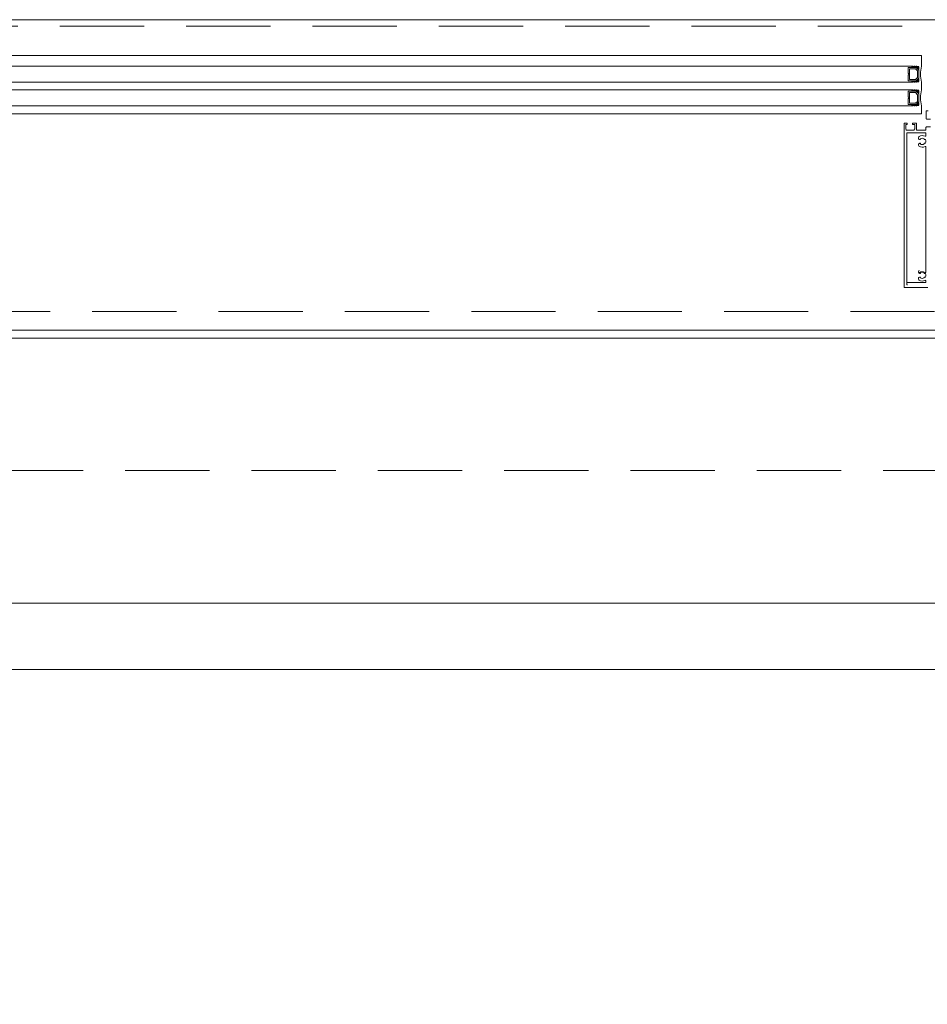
# Model space of a CAD drawing. Header units: millimetres. Extents: x 213386 to 506888, y 183055 to 450952.
# Tile 239 of 256: x 378155 to 378839, y 307230 to 307972. Entities that reach past the tile are written whole.
import ezdxf

# ---------------------------------------------------------------- set-up
doc = ezdxf.new("R2010")
doc.units = ezdxf.units.MM
doc.linetypes.add('ČÁRKOVANÁ', pattern=[19.05, 12.7, -6.35])
for name, color, linetype, lineweight in [('FASÁDA DETAILNÍ', 255, 'Continuous', 0), ('KOTY', 255, 'Continuous', 0), ('NOVA', 255, 'Continuous', 0), ('TENKA', 255, 'Continuous', 0)]:
    doc.layers.add(name, color=color, linetype=linetype, lineweight=lineweight)
doc.layers.add('PLOCHY K PRONÁJMU', color=255, linetype='Continuous', lineweight=0, plot=False)
doc.layers.get('KOTY').off()

# ---------------------------------------------------------------- blocks, each defined once
blk = doc.blocks.new('NOVÁ PODLAHA')
at = {"layer": 'NOVA'}
blk.add_line((500, 22800), (25200, 22800), dxfattribs=at)
blk.add_lwpolyline([(0, 16457.5), (0, 22800), (25700, 22800), (25700, 16457.5)], dxfattribs=at)

msp = doc.modelspace()

# ---------------------------------------------------------------- linework, layer by layer
at = {"layer": 'FASÁDA DETAILNÍ'}
for p, q in [((376881.14, 307945.15), (378834.75, 307945.15)), ((378834.75, 307945.15), (378834.75, 307937.15)), ((378827.21, 307937.15), (376922.14, 307937.15)), ((376881.14, 307925.15), (378827.21, 307925.15)), ((378827.21, 307919.15), (376922.14, 307919.15)), ((378834.75, 307925.15), (378834.75, 307919.15)), ((376922.14, 307907.15), (378827.21, 307907.15)), ((378834.75, 307907.15), (378834.75, 307901.15)), ((378834.75, 307901.15), (374022.14, 307901.15)), ((379770.14, 307738.15), (376933.14, 307738.15))]:
    msp.add_line(p, q, dxfattribs=at)
for points in [[(399616.64, 284292.15), (373036.64, 284292.15), (373036.64, 307972.15), (399616.64, 307972.15)], [(378824.75, 307926.15), (378830.75, 307926.15), (378832.75, 307928.15), (378832.75, 307934.15), (378830.75, 307936.15), (378824.75, 307936.15), (378824.75, 307931.65), (378825.25, 307931.65), (378825.25, 307930.65), (378824.75, 307930.65)], [(378825.75, 307935.15), (378825.75, 307927.15), (378830.34, 307927.15), (378831.75, 307928.57), (378831.75, 307933.6), (378830.34, 307935.15)], [(378824.75, 307908.15), (378830.75, 307908.15), (378832.75, 307910.15), (378832.75, 307916.15), (378830.75, 307918.15), (378824.75, 307918.15), (378824.75, 307913.65), (378825.25, 307913.65), (378825.25, 307912.65), (378824.75, 307912.65)], [(378825.75, 307917.15), (378825.75, 307909.15), (378830.34, 307909.15), (378831.75, 307910.57), (378831.75, 307915.6), (378830.34, 307917.15)], [(399376.64, 284532.15), (373276.64, 284532.15), (373276.64, 307732.15), (399376.64, 307732.15)], [(399176.64, 284732.15), (373476.64, 284732.15), (373476.64, 307532.15), (399176.64, 307532.15)]]:
    msp.add_lwpolyline(points, close=True, dxfattribs=at)
at = {"layer": 'FASÁDA DETAILNÍ', "linetype": 'ČÁRKOVANÁ', "ltscale": 5}
msp.add_lwpolyline([(399611.64, 284297.15), (373041.64, 284297.15), (373041.64, 307967.15), (399611.64, 307967.15)], close=True, dxfattribs=at)
at = {"layer": 'FASÁDA DETAILNÍ'}
for points in [[(378839.84, 307903.47), (378838.84, 307903.47, 0.414214), (378838.34, 307902.97), (378838.34, 307897.67, 0.414214), (378838.84, 307897.17), (378841.64, 307897.17, -0.414214)], [(378841.64, 307891.41), (378838.64, 307891.41, 0.414214), (378838.14, 307890.91), (378838.14, 307889.41, -0.414214), (378837.64, 307888.91), (378831.44, 307888.91, -0.414214), (378830.94, 307889.41), (378830.94, 307893.74, 0.414214), (378830.44, 307894.24), (378828.44, 307894.24, 0.414201), (378827.94, 307893.74), (378827.94, 307893.24), (378829.64, 307893.24), (378829.64, 307889.91, -0.414214), (378828.64, 307888.91), (378823.94, 307888.91, -0.414214), (378822.94, 307889.91), (378822.94, 307893.24), (378823.94, 307893.24), (378823.94, 307893.74, 0.41422), (378823.44, 307894.24), (378822.14, 307894.24, 0.414214), (378821.64, 307893.74), (378821.64, 307770.74, 0.414214), (378822.14, 307770.24), (378839.64, 307770.24, 0.414214)], [(378824.14, 307772.24, -0.414214), (378823.64, 307772.74), (378823.64, 307886.41, -0.414214), (378824.14, 307886.91), (378837.64, 307886.91, -0.414214), (378838.14, 307886.41), (378838.14, 307884.73, -0.565741), (378837.4, 307884.29, 0.267763), (378833.01, 307884.14, 0.258777), (378832.54, 307883.29), (378832.54, 307882.81, 0.414214), (378833.54, 307881.81), (378833.64, 307881.81, 0.64518), (378833.87, 307882.3, -0.341732), (378836.81, 307882.3, 0.64518), (378837.03, 307881.81), (378837.4, 307881.81, -0.298217), (378837.86, 307881.51, -0.208712), (378837.86, 307879.31, -0.298217), (378837.4, 307879.01), (378837.03, 307879.01, 0.64518), (378836.81, 307878.51, -0.341732), (378833.87, 307878.51, 0.64518), (378833.64, 307879.01), (378833.54, 307879.01, 0.414214), (378832.54, 307878.01), (378832.54, 307877.52, 0.258777), (378833.01, 307876.67, 0.267763), (378837.4, 307876.52, -0.565741), (378838.14, 307876.08), (378838.14, 307782.05, -0.565741), (378837.4, 307781.61, 0.267763), (378833.01, 307781.46)], [(378824.14, 307773.98), (378837.64, 307773.98, 0.414214), (378838.14, 307774.48), (378838.14, 307775.15, 0.565741), (378837.4, 307775.59, -0.267763), (378833.01, 307775.74, -0.258777), (378832.54, 307776.59), (378832.54, 307777.07, -0.414214), (378833.54, 307778.07), (378833.64, 307778.07, -0.64518), (378833.87, 307777.57, 0.341732), (378836.81, 307777.57, -0.64518), (378837.03, 307778.07), (378837.4, 307778.07, 0.298217), (378837.86, 307778.37, 0.208712), (378837.86, 307780.57, 0.298217), (378837.4, 307780.87), (378837.03, 307780.87, -0.64518), (378836.81, 307781.37, 0.341732), (378833.87, 307781.37, -0.64518), (378833.64, 307780.87), (378833.54, 307780.87, -0.414214), (378832.54, 307781.87), (378832.54, 307782.36, -0.258777), (378833.01, 307783.21)]]:
    msp.add_lwpolyline(points, format="xyb", dxfattribs=at)
at = {"layer": 'FASÁDA DETAILNÍ', "color": 7, "linetype": 'ČÁRKOVANÁ', "ltscale": 5}
for points in [[(399396.64, 284512.15), (373256.64, 284512.15), (373256.64, 307752.15), (399396.64, 307752.15)], [(399276.64, 284632.15), (373376.64, 284632.15), (373376.64, 307632.15), (399276.64, 307632.15)]]:
    msp.add_lwpolyline(points, close=True, dxfattribs=at)
at = {"layer": 'FASÁDA DETAILNÍ'}
for centre, radius, start, end in [((378826.89, 307936.65), 0.596, 303.03656, 56.96344), ((378827.18, 307936.65), 0.596, 303.03656, 56.96344), ((378827.47, 307936.65), 0.596, 303.03656, 56.96344), ((378827.76, 307936.65), 0.596, 303.03656, 56.96344), ((378828.06, 307936.65), 0.596, 303.03656, 56.96344), ((378828.35, 307936.65), 0.596, 303.03656, 56.96344), ((378828.64, 307936.65), 0.596, 303.03656, 56.96344), ((378828.93, 307936.65), 0.596, 303.03656, 56.96344), ((378829.23, 307936.65), 0.596, 303.03656, 56.96344), ((378829.52, 307936.65), 0.596, 303.03656, 56.96344), ((378829.81, 307936.65), 0.596, 303.03656, 56.96344), ((378830.1, 307936.65), 0.596, 303.03656, 56.96344), ((378830.4, 307936.65), 0.596, 303.03656, 56.96344), ((378830.41, 307936.52), 0.879, 313.99491, 46.49644), ((378830.32, 307936.37), 1.26, 321.96563, 38.49956), ((378830.16, 307936.23), 1.71, 327.29495, 32.68565), ((378829.91, 307936.09), 2.25, 331.52734, 28.40281), ((378829.57, 307935.92), 2.9, 335.30667, 25.29515), ((378829.2, 307935.8), 3.55, 337.29382, 22.40905), ((378856.64, 307931.15), 22.7, 164.67278, 195.32722), ((378826.89, 307925.65), 0.596, 303.03656, 56.96344), ((378827.18, 307925.65), 0.596, 303.03656, 56.96344), ((378827.47, 307925.65), 0.596, 303.03656, 56.96344), ((378827.76, 307925.65), 0.596, 303.03656, 56.96344), ((378828.06, 307925.65), 0.596, 303.03656, 56.96344), ((378828.35, 307925.65), 0.596, 303.03656, 56.96344), ((378828.64, 307925.65), 0.596, 303.03656, 56.96344), ((378828.93, 307925.65), 0.596, 303.03656, 56.96344), ((378829.23, 307925.65), 0.596, 303.03656, 56.96344), ((378829.52, 307925.65), 0.596, 303.03656, 56.96344), ((378829.81, 307925.65), 0.596, 303.03656, 56.96344), ((378830.1, 307925.65), 0.596, 303.03656, 56.96344), ((378830.4, 307925.65), 0.596, 303.03656, 56.96344), ((378830.41, 307925.79), 0.879, 313.50356, 46.00509), ((378830.32, 307925.94), 1.26, 321.50044, 38.03437), ((378830.16, 307926.08), 1.71, 327.31435, 32.70505), ((378829.91, 307926.22), 2.25, 331.59719, 28.47266), ((378829.57, 307926.39), 2.9, 334.70485, 24.69333), ((378829.2, 307926.51), 3.55, 337.59095, 22.70618), ((378826.89, 307918.65), 0.596, 303.03656, 56.96344), ((378827.18, 307918.65), 0.596, 303.03656, 56.96344), ((378827.47, 307918.65), 0.596, 303.03656, 56.96344), ((378827.76, 307918.65), 0.596, 303.03656, 56.96344), ((378828.06, 307918.65), 0.596, 303.03656, 56.96344), ((378828.35, 307918.65), 0.596, 303.03656, 56.96344), ((378828.64, 307918.65), 0.596, 303.03656, 56.96344), ((378828.93, 307918.65), 0.596, 303.03656, 56.96344), ((378829.23, 307918.65), 0.596, 303.03656, 56.96344), ((378829.52, 307918.65), 0.596, 303.03656, 56.96344), ((378829.81, 307918.65), 0.596, 303.03656, 56.96344), ((378830.1, 307918.65), 0.596, 303.03656, 56.96344), ((378830.4, 307918.65), 0.596, 303.03656, 56.96344), ((378830.41, 307918.52), 0.879, 313.99491, 46.49644), ((378830.32, 307918.37), 1.26, 321.96563, 38.49956), ((378830.16, 307918.23), 1.71, 327.29495, 32.68565), ((378829.91, 307918.09), 2.25, 331.52734, 28.40281), ((378829.57, 307917.92), 2.9, 335.30667, 25.29515), ((378829.2, 307917.8), 3.55, 337.29382, 22.40905), ((378856.64, 307913.15), 22.7, 164.67278, 195.32722), ((378826.89, 307907.65), 0.596, 303.03656, 56.96344), ((378827.18, 307907.65), 0.596, 303.03656, 56.96344), ((378827.47, 307907.65), 0.596, 303.03656, 56.96344), ((378827.76, 307907.65), 0.596, 303.03656, 56.96344), ((378828.06, 307907.65), 0.596, 303.03656, 56.96344), ((378828.35, 307907.65), 0.596, 303.03656, 56.96344), ((378828.64, 307907.65), 0.596, 303.03656, 56.96344), ((378828.93, 307907.65), 0.596, 303.03656, 56.96344), ((378829.23, 307907.65), 0.596, 303.03656, 56.96344), ((378829.52, 307907.65), 0.596, 303.03656, 56.96344), ((378829.81, 307907.65), 0.596, 303.03656, 56.96344), ((378830.1, 307907.65), 0.596, 303.03656, 56.96344), ((378830.4, 307907.65), 0.596, 303.03656, 56.96344), ((378830.41, 307907.79), 0.879, 313.50356, 46.00509), ((378830.32, 307907.94), 1.26, 321.50044, 38.03437), ((378830.16, 307908.08), 1.71, 327.31435, 32.70505), ((378829.91, 307908.22), 2.25, 331.59719, 28.47266), ((378829.57, 307908.39), 2.9, 334.70485, 24.69333), ((378829.2, 307908.51), 3.55, 337.59095, 22.70618)]:
    msp.add_arc(centre, radius, start, end, dxfattribs=at)
at = {"layer": 'PLOCHY K PRONÁJMU', "ltscale": 5}
msp.add_lwpolyline([(373526.64, 307482.15), (399126.64, 307482.15), (399126.64, 284782.15), (373526.64, 284782.15)], close=True, dxfattribs=at)
msp.add_lwpolyline([(373526.64, 301292.15), (373526.64, 305376.15), (374032.64, 305376.15), (374032.64, 306088.15), (373526.64, 306088.15), (373526.64, 307482.15), (380026.64, 307482.15), (379766.64, 306092.15), (379766.64, 305372.15), (380286.64, 305372.15), (380286.64, 306092.15), (379766.64, 306092.15), (380026.64, 307482.15), (386326.64, 307482.15), (386066.64, 306092.15), (386066.64, 305372.15), (386586.64, 305372.15), (386586.64, 306092.15), (386066.64, 306092.15), (386326.64, 307482.15), (392626.64, 307482.15)], dxfattribs=at)
at = {"layer": 'TENKA', "ltscale": 20}
msp.add_lwpolyline([(373476.64, 303369.65), (373476.64, 307532.15), (379989.14, 307532.15)], dxfattribs=at)

# ---------------------------------------------------------------- block references
at = {"layer": 'KOTY'}
msp.add_blockref('NOVÁ PODLAHA', (373476.64, 284732.15), dxfattribs=at)

doc.saveas('drawing.dxf')
